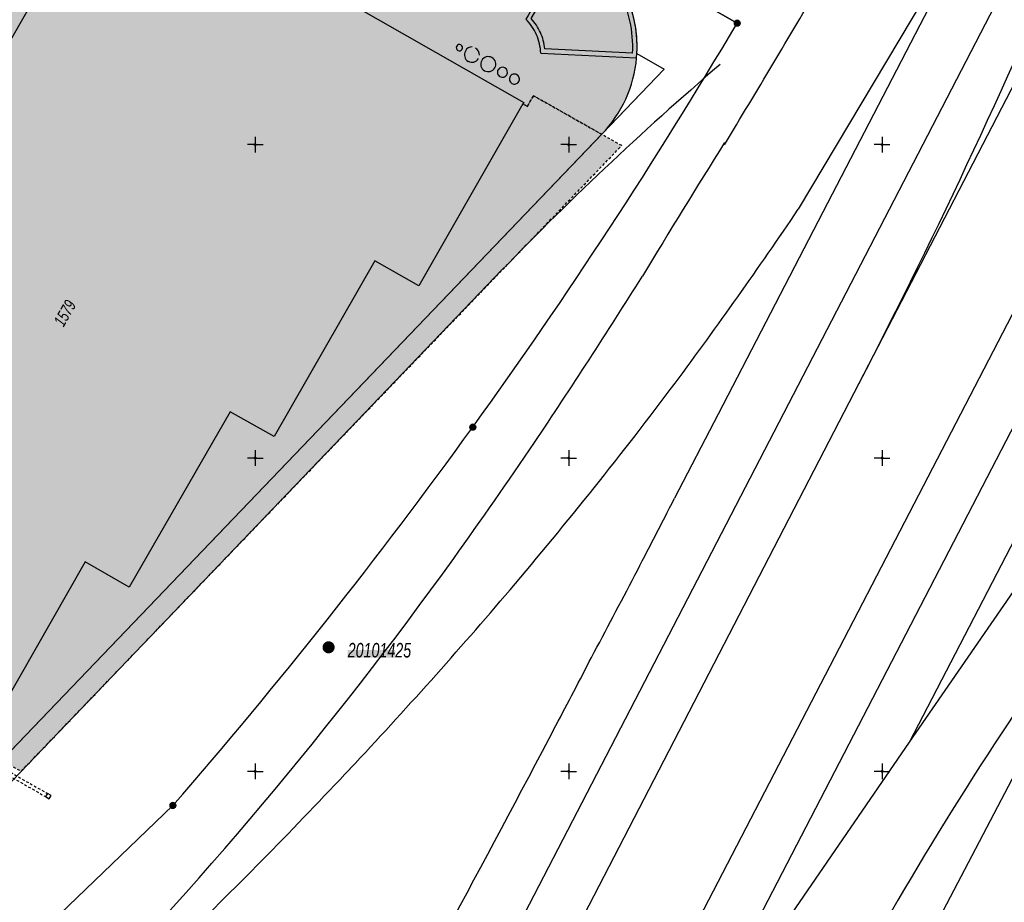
# Model space of a CAD drawing. Header units: metres. Extents: x 2695560 to 2696939, y 1260491 to 1262050.
# Tile 111 of 256: x 2696232 to 2696311, y 1260814 to 1260885. Entities that reach past the tile are written whole.
import ezdxf

# ---------------------------------------------------------------- set-up
doc = ezdxf.new("R2010")
doc.units = ezdxf.units.M
doc.linetypes.add('AUSGEZOGEN', pattern=[0])
doc.linetypes.add('VERDECKT2_S2', pattern=[0.36, 0.2, -0.16])
for name, color, linetype in [('XR$1$AV_Flächen (EO)', 7, 'AUSGEZOGEN'), ('XR$1$AV_Gebäudeflächen (BB)', 7, 'AUSGEZOGEN'), ('XR$1$AV_Gebäudeflächen (EO)', 7, 'AUSGEZOGEN'), ('XR$1$AV_Gebäudeflächen ut.', 7, 'AUSGEZOGEN'), ('XR$1$AV_Grenzpunkte', 7, 'AUSGEZOGEN'), ('XR$1$AV_Koordinatennetzpunkte', 7, 'AUSGEZOGEN'), ('XR$1$AV_Lagefixpunkt-Nr.', 7, 'AUSGEZOGEN'), ('XR$1$AV_Lagefixpunkte', 7, 'AUSGEZOGEN'), ('XR$1$AV_Linien (BB)', 7, 'AUSGEZOGEN'), ('XR$1$AV_Linien (EO)', 7, 'AUSGEZOGEN'), ('XR$1$AV_Versicherung-Nr.', 7, 'AUSGEZOGEN'), ('XR$1$Liegenschaftsgrenzen', 7, 'AUSGEZOGEN'), ('XR$1$PFAV', 255, 'AUSGEZOGEN')]:
    doc.layers.add(name, color=color, linetype=linetype)
doc.styles.add('ARIAL', font='arial.ttf')

# ---------------------------------------------------------------- blocks, each defined once
blk = doc.blocks.new('COMPLEXOBJECT_243')
at = {"layer": 'XR$1$AV_Linien (BB)', "color": 7, "linetype": 'AUSGEZOGEN', "transparency": 33554687}
for points in [[(6245.455, 10908.394), (6245.862, 10908.094), (6246.037, 10908.397), (6275.34, 10891.54)], [(6280.443, 10882.264), (6282.615, 10881.021), (6277.632, 10875.824), (6219.422, 10815.109), (6218.975, 10814.643), (6218.224, 10815.364), (6217.721, 10815.234)]]:
    blk.add_lwpolyline(points, dxfattribs=at)
for centre, radius, start, end in [((6270.55, 10882.906), 9.873, 27.95095, 60.98083), ((6270.459, 10882.811), 9.999, 356.86645, 28.18886)]:
    blk.add_arc(centre, radius, start, end, dxfattribs=at)
blk = doc.blocks.new('COMPLEXOBJECT_276')
at = {"layer": 'XR$1$AV_Linien (BB)', "color": 7, "linetype": 'AUSGEZOGEN', "transparency": 33554687}
for points in [[(6288.439, 10884.697), (6284.748, 10886.813), (6293.764, 10897.986), (6293.917, 10897.91), (6301.963, 10908.461), (6301.818, 10908.573), (6302.061, 10908.95)], [(6228.27, 10807.997), (6231.62, 10810.93), (6243.44, 10822.28)]]:
    blk.add_lwpolyline(points, dxfattribs=at)
for centre, radius, start, end in [((5922.232, 11101.256), 425.447, 324.21336, 329.40174), ((5922.816, 11100.846), 424.733, 319.01511, 324.21221)]:
    blk.add_arc(centre, radius, start, end, dxfattribs=at)
blk = doc.blocks.new('COMPLEXOBJECT_816')
at = {"layer": 'XR$1$AV_Flächen (EO)', "color": 7, "linetype": 'AUSGEZOGEN', "transparency": 33554687}
for centre, radius, start, end in [((6270.55, 10882.906), 9.873, 27.95095, 60.98083), ((6270.429, 10882.804), 10.028, 355.04457, 28.14179)]:
    blk.add_arc(centre, radius, start, end, dxfattribs=at)
blk = doc.blocks.new('COMPLEXOBJECT_867')
at = {"layer": 'XR$1$AV_Flächen (EO)', "color": 7, "linetype": 'AUSGEZOGEN', "transparency": 33554687}
blk.add_line((6272.767, 10882.306), (6280.42, 10881.938), dxfattribs=at)
blk.add_lwpolyline([(6275.34, 10891.54), (6275.165, 10891.237), (6271.76, 10885.314), (6271.58, 10885.002)], dxfattribs=at)
for centre, radius, start, end in [((6270.451, 10882.809), 10.007, 28.17721, 60.75457), ((6270.457, 10882.81), 10.001, 354.99819, 28.18817), ((6268.906, 10882.214), 3.863, 23.78569, 46.19835), ((6268.909, 10882.217), 3.859, 1.31751, 23.75666)]:
    blk.add_arc(centre, radius, start, end, dxfattribs=at)
blk = doc.blocks.new('COMPLEXOBJECT_868')
at = {"layer": 'XR$1$AV_Flächen (EO)', "color": 7, "linetype": 'AUSGEZOGEN', "transparency": 33554687}
for p, q in [((6272.015, 10885.057), (6275.468, 10891.06)), ((6280.095, 10882.304), (6273.097, 10882.641))]:
    blk.add_line(p, q, dxfattribs=at)
for centre, radius, start, end in [((6270.463, 10882.82), 9.641, 27.82201, 58.72283), ((6270.462, 10882.81), 9.646, 356.99353, 27.87535), ((6268.913, 10882.218), 4.205, 24.11102, 42.46331), ((6268.911, 10882.216), 4.207, 5.79319, 24.12471)]:
    blk.add_arc(centre, radius, start, end, dxfattribs=at)
blk = doc.blocks.new('COMPLEXOBJECT_982')
at = {"layer": 'XR$1$AV_Linien (EO)', "color": 7, "linetype": 'AUSGEZOGEN', "transparency": 33554687}
blk.add_line((6225.255, 10818.65), (6269.089, 10864.39), dxfattribs=at)
blk.add_arc((6449.733, 10691.263), 250.21, 130.54973, 136.21715, dxfattribs=at)
blk = doc.blocks.new('COMPLEXOBJECT_1018')
at = {"layer": 'XR$1$AV_Linien (EO)', "color": 7, "linetype": 'AUSGEZOGEN', "transparency": 33554687}
for p, q in [((6320.859, 10844.469), (6311.87, 10831.563)), ((6294.642, 10802.79), (6279.411, 10773.816))]:
    blk.add_line(p, q, dxfattribs=at)
blk.add_arc((6555.907, 10665.9), 294.954, 145.82966, 152.34772, dxfattribs=at)
blk = doc.blocks.new('COMPLEXOBJECT_1019')
at = {"layer": 'XR$1$AV_Linien (EO)', "color": 7, "linetype": 'AUSGEZOGEN', "transparency": 33554687}
blk.add_line((6319.39, 10902.455), (6315.702, 10893.6), dxfattribs=at)
for centre, radius, start, end in [((6781.201, 10710.155), 500.248, 152.63175, 157.39294), ((5853.854, 11085.929), 500.294, 332.63069, 337.39149)]:
    blk.add_arc(centre, radius, start, end, dxfattribs=at)
blk = doc.blocks.new('COMPLEXOBJECT_1035')
at = {"layer": 'XR$1$AV_Linien (EO)', "color": 7, "linetype": 'AUSGEZOGEN', "transparency": 33554687}
for centre, radius, start, end in [((6266.287, 10882.739), 0.251, 150.43139, 240.07885), ((6266.285, 10882.742), 0.248, 59.75317, 150.75707), ((6266.286, 10882.739), 0.25, 240.28613, 330.22411), ((6266.286, 10882.739), 0.25, 330.28613, 60.22411)]:
    blk.add_arc(centre, radius, start, end, dxfattribs=at)
blk = doc.blocks.new('COMPLEXOBJECT_1058')
at = {"layer": 'XR$1$AV_Linien (EO)', "color": 7, "linetype": 'AUSGEZOGEN', "transparency": 33554687}
for start, end in [(150.35659, 240.2248), (60.1084, 150.36638), (330.16153, 60.17104), (240.16153, 330.17104)]:
    blk.add_arc((6270.669, 10880.231), 0.4, start, end, dxfattribs=at)
blk = doc.blocks.new('COMPLEXOBJECT_1059')
at = {"layer": 'XR$1$AV_Linien (EO)', "color": 7, "linetype": 'AUSGEZOGEN', "transparency": 33554687}
for centre, radius, start, end in [((6269.713, 10880.777), 0.399, 150.1113, 240.4167), ((6269.715, 10880.776), 0.401, 60.44474, 150.08325), ((6269.713, 10880.778), 0.401, 330.25192, 60.08065), ((6269.714, 10880.775), 0.398, 240.11413, 330.46726)]:
    blk.add_arc(centre, radius, start, end, dxfattribs=at)
blk = doc.blocks.new('COMPLEXOBJECT_1061')
at = {"layer": 'XR$1$AV_Linien (EO)', "color": 7, "linetype": 'AUSGEZOGEN', "transparency": 33554687}
for centre, radius, start, end in [((6268.587, 10881.423), 0.601, 150.29963, 240.16325), ((6268.586, 10881.423), 0.6, 60.23912, 150.22376), ((6268.586, 10881.423), 0.6, 330.23912, 60.22376), ((6268.586, 10881.424), 0.601, 240.29963, 330.16325)]:
    blk.add_arc(centre, radius, start, end, dxfattribs=at)
blk = doc.blocks.new('COMPLEXOBJECT_1062')
at = {"layer": 'XR$1$AV_Linien (EO)', "color": 7, "linetype": 'AUSGEZOGEN', "transparency": 33554687}
for centre, radius, start, end in [((6267.285, 10882.168), 0.601, 150.29963, 240.16325), ((6267.262, 10882.252), 0.543, 85.36288, 156.75066), ((6267.284, 10882.168), 0.6, 240.23912, 330.22376)]:
    blk.add_arc(centre, radius, start, end, dxfattribs=at)
blk = doc.blocks.new('COMPLEXOBJECT_1063')
at = {"layer": 'XR$1$AV_Linien (EO)', "color": 7, "linetype": 'AUSGEZOGEN', "transparency": 33554687}
blk.add_lwpolyline([(6309.238, 10896.597), (6294.896, 10868.906), (6286.918, 10853.496), (6283.447, 10846.796)], dxfattribs=at)
for centre, radius, start, end in [((-1617.645, 14913.553), 8886.269, 332.7201341, 332.7647478), ((2897.538, 12620.79), 3822.545, 332.133709, 332.244708), ((4197.578, 11915.594), 2343.694, 332.369372, 332.519241), ((4515.208, 11754.717), 1987.683, 331.159318, 332.23166), ((4016.07, 12032.489), 2558.902, 330.96651, 331.102302)]:
    blk.add_arc(centre, radius, start, end, dxfattribs=at)
blk = doc.blocks.new('COMPLEXOBJECT_1064')
at = {"layer": 'XR$1$AV_Linien (EO)', "color": 7, "linetype": 'AUSGEZOGEN', "transparency": 33554687}
for centre, radius, start, end in [((5931.594, 11131.77), 447.48, 314.31246, 316.75711), ((5919.389, 11144.38), 465.029, 313.07115, 314.30322), ((5795.614, 11284.264), 651.762, 312.413818, 312.621943)]:
    blk.add_arc(centre, radius, start, end, dxfattribs=at)
blk = doc.blocks.new('COMPLEXOBJECT_1065')
at = {"layer": 'XR$1$AV_Linien (EO)', "color": 7, "linetype": 'AUSGEZOGEN', "transparency": 33554687}
for centre, radius, start, end in [((6799.754, 10552.725), 605.336, 147.815028, 148.999366), ((5771.67, 11185.455), 601.922, 326.270781, 327.777111), ((5939.601, 11076.336), 401.675, 324.30971, 325.91482), ((5999.532, 11033.359), 327.928, 315.61858, 324.29941)]:
    blk.add_arc(centre, radius, start, end, dxfattribs=at)
blk = doc.blocks.new('COMPLEXOBJECT_1114')
at = {"layer": 'XR$1$AV_Linien (EO)', "color": 7, "linetype": 'AUSGEZOGEN', "transparency": 33554687}
blk.add_line((6306.359, 10906.656), (6295.099, 10887.877), dxfattribs=at)
blk.add_arc((5254.728, 11499.008), 1206.588, 328.856809, 329.569314, dxfattribs=at)
blk = doc.blocks.new('COMPLEXOBJECT_1148')
at = {"layer": 'XR$1$AV_Linien (EO)', "color": 7, "linetype": 'AUSGEZOGEN', "transparency": 33554687}
blk.add_line((6309.238, 10896.597), (6293.314, 10869.84), dxfattribs=at)
for centre, radius, start, end in [((5960.196, 11095.438), 402.321, 323.47409, 325.89293), ((6002.467, 11066.826), 351.33, 319.67661, 323.12073), ((5964.166, 11100.248), 402.158, 316.84852, 319.57733)]:
    blk.add_arc(centre, radius, start, end, dxfattribs=at)
blk = doc.blocks.new('COMPLEXOBJECT_1378')
at = {"layer": 'XR$1$Liegenschaftsgrenzen', "color": 7, "linetype": 'AUSGEZOGEN', "transparency": 33554687}
blk.add_line((6284.748, 10886.813), (6288.439, 10884.697), dxfattribs=at)
blk.add_lwpolyline([(6243.44, 10822.28), (6231.62, 10810.93), (6225.777, 10805.814)], dxfattribs=at)
for centre, radius, start, end in [((5922.232, 11101.256), 425.447, 324.21336, 329.40174), ((5922.816, 11100.846), 424.733, 319.01511, 324.21221)]:
    blk.add_arc(centre, radius, start, end, dxfattribs=at)
blk = doc.blocks.new('BWAV1')
at = {"layer": 'XR$1$PFAV', "transparency": 33554687}
blk.add_hatch(color=7, dxfattribs=at).paths.add_polyline_path([(0.67, 0), (0.66, 0.13), (0.62, 0.26), (0.55, 0.38), (0.46, 0.49), (0.35, 0.57), (0.23, 0.63), (0.1, 0.66), (-0.03, 0.67), (-0.17, 0.65), (-0.3, 0.6), (-0.41, 0.53), (-0.51, 0.44), (-0.59, 0.33), (-0.64, 0.2), (-0.67, 0.07), (-0.67, -0.07), (-0.64, -0.2), (-0.59, -0.33), (-0.51, -0.44), (-0.41, -0.53), (-0.3, -0.6), (-0.17, -0.65), (-0.03, -0.67), (0.1, -0.66), (0.23, -0.63), (0.35, -0.57), (0.46, -0.49), (0.55, -0.38), (0.62, -0.26), (0.66, -0.13)])
at = {"color": 7, "transparency": 33554687}
for radius, start, end in [(0.5, 91.1948, 268.8052), (0.326, 91.1948, 268.8052), (0.5, 268.8052, 91.1948), (0.326, 268.8052, 91.1948)]:
    blk.add_arc((0, 0), radius, start, end, dxfattribs=at)
at = {"layer": 'XR$1$PFAV', "transparency": 33554687}
blk.add_circle((0, 0), 0.5, dxfattribs=at)
blk = doc.blocks.new('BAV15')
at = {"layer": 'XR$1$PFAV', "transparency": 33554687}
blk.add_hatch(color=7, dxfattribs=at).paths.add_polyline_path([(0.5, 0), (0.49, 0.1), (0.46, 0.2), (0.41, 0.29), (0.34, 0.36), (0.26, 0.42), (0.17, 0.47), (0.08, 0.49), (-0.03, 0.5), (-0.13, 0.48), (-0.22, 0.45), (-0.31, 0.4), (-0.38, 0.33), (-0.44, 0.24), (-0.48, 0.15), (-0.5, 0.05), (-0.5, -0.05), (-0.48, -0.15), (-0.44, -0.24), (-0.38, -0.33), (-0.31, -0.4), (-0.22, -0.45), (-0.13, -0.48), (-0.03, -0.5), (0.08, -0.49), (0.17, -0.47), (0.26, -0.42), (0.34, -0.36), (0.41, -0.29), (0.46, -0.2), (0.49, -0.1)])
at = {"color": 7, "transparency": 33554687}
for start, end in [(90, 270), (270, 90)]:
    blk.add_arc((0, 0), 0.5, start, end, dxfattribs=at)
at = {"layer": 'XR$1$PFAV', "transparency": 33554687}
blk.add_circle((0, 0), 0.5, dxfattribs=at)
blk = doc.blocks.new('BAV2041')
at = {"color": 7, "transparency": 33554687}
for p, q in [((-0.05, 0), (-0.5, 0)), ((0, 0.5), (0, 0.05)), ((0.05, 0), (0.5, 0)), ((0, -0.05), (0, -0.5))]:
    blk.add_line(p, q, dxfattribs=at)
blk.add_circle((0, 0), 0.05, dxfattribs=at)
for start, end in [(90, 270), (270, 90)]:
    blk.add_arc((0, 0), 0.05, start, end, dxfattribs=at)

msp = doc.modelspace()

# ---------------------------------------------------------------- hatches: boundary and pattern name
at = {"transparency": 33554687}
for points in [[(2696231.825, 1260866.911), (2696231.564, 1260866.456), (2696241.885, 1260860.541), (2696242.146, 1260860.996)], [(2696258.351, 1260834.484), (2696258.351, 1260833.881), (2696262.158, 1260833.881), (2696262.158, 1260834.484)]]:
    msp.add_hatch(color=7, dxfattribs=at).paths.add_polyline_path(points)
at = {"layer": 'XR$1$AV_Gebäudeflächen (BB)', "true_color": 0xd2d2d2, "transparency": 33554687}
msp.add_hatch(color=254, dxfattribs=at).paths.add_polyline_path([(2696240.922, 1260839.511), (2696248.966, 1260853.508), (2696252.481, 1260851.519), (2696260.518, 1260865.541), (2696264.019, 1260863.534), (2696272.327, 1260878.061), (2696272.346, 1260878.093), (2696272.392, 1260878.174), (2696256.009, 1260887.542), (2696255.949, 1260887.438), (2696255.89, 1260887.334), (2696255.829, 1260887.228), (2696253.524, 1260888.549), (2696252.152, 1260886.155), (2696237.873, 1260894.339), (2696208.484, 1260843.065), (2696212.24, 1260840.912), (2696210.87, 1260838.523), (2696213.186, 1260837.195), (2696213.058, 1260836.971), (2696213.003, 1260836.876), (2696229.382, 1260827.488), (2696229.457, 1260827.618), (2696237.423, 1260841.517)])
at = {"layer": 'XR$1$AV_Gebäudeflächen (EO)', "true_color": 0xebebeb, "transparency": 33554687}
for points in [[(2696208.484, 1260843.065), (2696237.873, 1260894.339), (2696252.152, 1260886.155), (2696253.524, 1260888.549), (2696255.829, 1260887.228), (2696255.89, 1260887.334), (2696255.949, 1260887.438), (2696255.576, 1260887.652), (2696256.083, 1260888.537), (2696234.629, 1260900.786), (2696201.306, 1260842.591), (2696212.192, 1260836.326), (2696212.685, 1260837.185), (2696213.058, 1260836.971), (2696213.186, 1260837.195), (2696210.87, 1260838.523), (2696212.24, 1260840.912)], [(2696232.326, 1260824.837), (2696280.196, 1260874.732), (2696278.602, 1260875.634), (2696273.161, 1260878.713), (2696272.675, 1260877.863), (2696272.327, 1260878.061), (2696264.019, 1260863.534), (2696260.518, 1260865.541), (2696252.481, 1260851.519), (2696248.966, 1260853.508), (2696240.922, 1260839.511), (2696237.423, 1260841.517), (2696229.457, 1260827.618), (2696229.838, 1260827.399), (2696229.336, 1260826.523), (2696229.993, 1260826.145), (2696230.742, 1260825.714), (2696232.305, 1260824.815)]]:
    msp.add_hatch(color=7, dxfattribs=at).paths.add_polyline_path(points)
at = {"layer": 'XR$1$AV_Gebäudeflächen ut.', "true_color": 0xf5f5f5, "transparency": 33554687}
msp.add_hatch(color=7, dxfattribs=at).paths.add_polyline_path([(2696201.306, 1260842.591), (2696234.629, 1260900.786), (2696256.083, 1260888.537), (2696255.576, 1260887.652), (2696255.949, 1260887.438), (2696256.009, 1260887.542), (2696272.392, 1260878.174), (2696272.346, 1260878.093), (2696272.327, 1260878.061), (2696272.675, 1260877.863), (2696273.161, 1260878.713), (2696278.602, 1260875.634), (2696278.754, 1260875.794), (2696278.902, 1260875.958), (2696279.047, 1260876.125), (2696279.188, 1260876.295), (2696279.325, 1260876.469), (2696279.459, 1260876.645), (2696279.588, 1260876.824), (2696279.714, 1260877.006), (2696279.835, 1260877.191), (2696279.953, 1260877.378), (2696280.066, 1260877.568), (2696280.175, 1260877.76), (2696280.28, 1260877.955), (2696280.38, 1260878.151), (2696280.476, 1260878.35), (2696280.568, 1260878.552), (2696280.655, 1260878.755), (2696280.738, 1260878.96), (2696280.816, 1260879.166), (2696280.89, 1260879.375), (2696280.959, 1260879.585), (2696281.024, 1260879.796), (2696281.083, 1260880.009), (2696281.138, 1260880.223), (2696281.189, 1260880.438), (2696281.234, 1260880.654), (2696281.275, 1260880.872), (2696281.311, 1260881.09), (2696281.342, 1260881.309), (2696281.368, 1260881.528), (2696281.39, 1260881.748), (2696281.404, 1260881.934), (2696281.415, 1260882.121), (2696281.423, 1260882.308), (2696281.427, 1260882.494), (2696281.427, 1260882.681), (2696281.424, 1260882.868), (2696281.418, 1260883.055), (2696281.408, 1260883.241), (2696281.394, 1260883.428), (2696281.378, 1260883.614), (2696281.357, 1260883.8), (2696281.333, 1260883.985), (2696281.306, 1260884.17), (2696281.275, 1260884.354), (2696281.241, 1260884.538), (2696281.204, 1260884.721), (2696281.163, 1260884.903), (2696281.118, 1260885.085), (2696281.071, 1260885.265), (2696281.02, 1260885.445), (2696280.965, 1260885.624), (2696280.907, 1260885.802), (2696280.846, 1260885.978), (2696280.782, 1260886.154), (2696280.714, 1260886.328), (2696280.644, 1260886.501), (2696280.57, 1260886.672), (2696280.492, 1260886.843), (2696280.412, 1260887.011), (2696280.329, 1260887.178), (2696280.242, 1260887.344), (2696280.154, 1260887.505), (2696280.064, 1260887.665), (2696279.97, 1260887.823), (2696279.874, 1260887.979), (2696279.775, 1260888.134), (2696279.672, 1260888.286), (2696279.568, 1260888.437), (2696279.46, 1260888.586), (2696279.349, 1260888.732), (2696279.236, 1260888.877), (2696279.12, 1260889.019), (2696279.002, 1260889.159), (2696278.88, 1260889.297), (2696278.757, 1260889.433), (2696278.631, 1260889.567), (2696278.502, 1260889.698), (2696278.371, 1260889.826), (2696278.238, 1260889.952), (2696278.102, 1260890.076), (2696277.964, 1260890.197), (2696277.824, 1260890.316), (2696277.681, 1260890.431), (2696277.537, 1260890.545), (2696277.39, 1260890.655), (2696277.242, 1260890.763), (2696277.091, 1260890.868), (2696276.938, 1260890.97), (2696276.784, 1260891.07), (2696276.628, 1260891.166), (2696276.47, 1260891.259), (2696276.31, 1260891.35), (2696276.015, 1260891.507), (2696275.714, 1260891.655), (2696275.408, 1260891.792), (2696275.099, 1260891.919), (2696274.784, 1260892.035), (2696274.467, 1260892.14), (2696274.145, 1260892.235), (2696273.821, 1260892.318), (2696273.494, 1260892.391), (2696273.165, 1260892.452), (2696272.834, 1260892.503), (2696272.502, 1260892.542), (2696272.168, 1260892.569), (2696271.834, 1260892.586), (2696271.499, 1260892.591), (2696271.164, 1260892.584), (2696270.83, 1260892.567), (2696270.496, 1260892.538), (2696270.164, 1260892.498), (2696269.833, 1260892.446), (2696269.504, 1260892.384), (2696269.178, 1260892.31), (2696268.854, 1260892.225), (2696268.533, 1260892.129), (2696268.215, 1260892.023), (2696267.902, 1260891.905), (2696267.592, 1260891.778), (2696267.287, 1260891.639), (2696266.987, 1260891.491), (2696266.692, 1260891.332), (2696266.403, 1260891.164), (2696263.941, 1260893.513), (2696260.481, 1260895.519), (2696246.924, 1260903.275), (2696244.84, 1260904.468), (2696223.804, 1260916.502), (2696219.711, 1260909.354), (2696224.499, 1260906.61), (2696204.206, 1260871.151), (2696199.41, 1260873.9), (2696188.718, 1260855.228), (2696184.957, 1260857.382), (2696178.453, 1260845.854), (2696177.659, 1260844.827), (2696208.691, 1260819.408), (2696212.019, 1260816.677), (2696212.126, 1260816.589), (2696212.235, 1260816.502), (2696212.345, 1260816.418), (2696212.456, 1260816.335), (2696212.569, 1260816.255), (2696212.684, 1260816.177), (2696212.799, 1260816.1), (2696212.917, 1260816.026), (2696213.035, 1260815.954), (2696213.155, 1260815.884), (2696213.276, 1260815.816), (2696213.398, 1260815.75), (2696213.521, 1260815.687), (2696213.646, 1260815.626), (2696213.771, 1260815.567), (2696213.898, 1260815.51), (2696214.025, 1260815.455), (2696214.154, 1260815.403), (2696214.283, 1260815.353), (2696214.413, 1260815.306), (2696214.545, 1260815.26), (2696214.676, 1260815.217), (2696214.809, 1260815.177), (2696214.942, 1260815.139), (2696215.076, 1260815.103), (2696215.211, 1260815.069), (2696215.346, 1260815.039), (2696215.482, 1260815.01), (2696215.618, 1260814.984), (2696215.755, 1260814.96), (2696215.892, 1260814.939), (2696215.982, 1260814.926), (2696216.072, 1260814.915), (2696216.162, 1260814.905), (2696216.253, 1260814.895), (2696216.343, 1260814.887), (2696216.434, 1260814.88), (2696216.524, 1260814.873), (2696216.615, 1260814.868), (2696216.706, 1260814.864), (2696216.797, 1260814.861), (2696216.888, 1260814.859), (2696216.978, 1260814.859), (2696217.069, 1260814.859), (2696217.16, 1260814.86), (2696217.251, 1260814.862), (2696217.342, 1260814.866), (2696217.432, 1260814.87), (2696217.523, 1260814.876), (2696217.614, 1260814.882), (2696217.704, 1260814.89), (2696217.795, 1260814.899), (2696217.885, 1260814.909), (2696217.975, 1260814.919), (2696218.065, 1260814.931), (2696218.155, 1260814.944), (2696218.245, 1260814.958), (2696218.335, 1260814.973), (2696218.424, 1260814.989), (2696218.513, 1260815.007), (2696218.602, 1260815.025), (2696218.691, 1260815.044), (2696218.732, 1260815.053), (2696218.773, 1260815.063), (2696218.814, 1260815.072), (2696218.854, 1260815.082), (2696218.895, 1260815.092), (2696218.936, 1260815.103), (2696218.976, 1260815.113), (2696219.017, 1260815.124), (2696219.057, 1260815.135), (2696219.098, 1260815.146), (2696219.138, 1260815.158), (2696219.179, 1260815.17), (2696219.219, 1260815.181), (2696219.259, 1260815.193), (2696219.299, 1260815.206), (2696219.339, 1260815.218), (2696219.379, 1260815.231), (2696219.419, 1260815.244), (2696219.459, 1260815.257), (2696219.499, 1260815.271), (2696219.538, 1260815.284), (2696219.578, 1260815.298), (2696219.617, 1260815.312), (2696219.657, 1260815.326), (2696219.696, 1260815.341), (2696219.736, 1260815.355), (2696219.775, 1260815.37), (2696219.814, 1260815.385), (2696219.853, 1260815.401), (2696219.892, 1260815.416), (2696219.931, 1260815.432), (2696220.017, 1260815.467), (2696220.103, 1260815.503), (2696220.188, 1260815.539), (2696220.273, 1260815.577), (2696220.357, 1260815.616), (2696220.441, 1260815.656), (2696220.524, 1260815.697), (2696220.607, 1260815.739), (2696220.69, 1260815.782), (2696220.772, 1260815.825), (2696220.853, 1260815.87), (2696220.934, 1260815.916), (2696221.014, 1260815.963), (2696221.094, 1260816.011), (2696221.173, 1260816.059), (2696221.251, 1260816.109), (2696221.329, 1260816.16), (2696221.406, 1260816.211), (2696221.483, 1260816.263), (2696221.559, 1260816.317), (2696221.634, 1260816.371), (2696221.709, 1260816.426), (2696221.783, 1260816.482), (2696221.856, 1260816.539), (2696221.929, 1260816.597), (2696222.001, 1260816.656), (2696222.072, 1260816.715), (2696222.143, 1260816.776), (2696222.213, 1260816.837), (2696222.282, 1260816.899), (2696222.35, 1260816.962), (2696222.421, 1260817.029), (2696222.492, 1260817.097), (2696222.561, 1260817.166), (2696222.63, 1260817.236), (2696222.698, 1260817.307), (2696222.765, 1260817.378), (2696222.831, 1260817.451), (2696222.896, 1260817.524), (2696222.96, 1260817.598), (2696223.023, 1260817.673), (2696223.085, 1260817.748), (2696223.146, 1260817.825), (2696223.207, 1260817.902), (2696223.266, 1260817.98), (2696223.324, 1260818.059), (2696223.382, 1260818.138), (2696223.438, 1260818.218), (2696223.493, 1260818.299), (2696223.548, 1260818.381), (2696223.601, 1260818.463), (2696223.653, 1260818.546), (2696223.704, 1260818.629), (2696223.754, 1260818.713), (2696223.803, 1260818.798), (2696223.851, 1260818.883), (2696223.898, 1260818.969), (2696223.944, 1260819.056), (2696223.989, 1260819.143), (2696224.032, 1260819.231), (2696224.075, 1260819.319), (2696224.116, 1260819.408), (2696225.014, 1260820.915), (2696229.993, 1260826.145), (2696229.336, 1260826.523), (2696229.838, 1260827.399), (2696229.457, 1260827.618), (2696229.382, 1260827.488), (2696213.003, 1260836.876), (2696213.058, 1260836.971), (2696212.685, 1260837.185), (2696212.192, 1260836.326)])

# ---------------------------------------------------------------- linework, layer by layer
at = {"layer": 'XR$1$AV_Flächen (EO)', "color": 7, "linetype": 'AUSGEZOGEN', "transparency": 33554687}
for points in [[(2696208.484, 1260843.065), (2696237.873, 1260894.339), (2696252.152, 1260886.155), (2696253.524, 1260888.549), (2696255.829, 1260887.228), (2696255.89, 1260887.334), (2696255.949, 1260887.438)], [(2696255.949, 1260887.438), (2696256.009, 1260887.542), (2696272.392, 1260878.174), (2696272.346, 1260878.093), (2696272.327, 1260878.061)], [(2696272.327, 1260878.061), (2696264.019, 1260863.534), (2696260.518, 1260865.541), (2696252.481, 1260851.519), (2696248.966, 1260853.508), (2696240.922, 1260839.511), (2696237.423, 1260841.517), (2696229.457, 1260827.618)]]:
    msp.add_lwpolyline(points, dxfattribs=at)
at = {"layer": 'XR$1$AV_Flächen (EO)', "color": 7, "linetype": 'VERDECKT2_S2', "transparency": 33554687}
for points in [[(2696232.326, 1260824.837), (2696280.196, 1260874.732), (2696278.602, 1260875.634), (2696273.161, 1260878.713), (2696272.675, 1260877.863), (2696272.327, 1260878.061)], [(2696272.327, 1260878.061), (2696272.675, 1260877.863), (2696273.161, 1260878.713), (2696278.602, 1260875.634)], [(2696229.457, 1260827.618), (2696229.838, 1260827.399), (2696229.336, 1260826.523), (2696229.993, 1260826.145), (2696230.742, 1260825.714), (2696232.305, 1260824.815), (2696232.326, 1260824.837)]]:
    msp.add_lwpolyline(points, dxfattribs=at)
at = {"layer": 'XR$1$AV_Flächen (EO)', "color": 7, "linetype": 'AUSGEZOGEN', "transparency": 33554687}
msp.add_arc((2696271.391, 1260882.615), 10.037, 315.92889, 355.04489, dxfattribs=at)
at = {"layer": 'XR$1$AV_Linien (BB)', "color": 7, "linetype": 'AUSGEZOGEN', "transparency": 33554687}
msp.add_lwpolyline([(2696256.009, 1260887.542), (2696272.392, 1260878.174), (2696272.346, 1260878.093), (2696272.327, 1260878.061), (2696264.019, 1260863.534), (2696260.518, 1260865.541), (2696252.481, 1260851.519), (2696248.966, 1260853.508), (2696240.922, 1260839.511), (2696240.922, 1260839.511), (2696237.423, 1260841.517), (2696229.457, 1260827.618), (2696229.382, 1260827.488), (2696213.003, 1260836.876), (2696213.058, 1260836.971), (2696213.186, 1260837.195), (2696210.87, 1260838.523), (2696212.24, 1260840.912), (2696208.484, 1260843.065), (2696237.873, 1260894.339)], dxfattribs=at)
at = {"layer": 'XR$1$AV_Linien (EO)', "color": 7, "linetype": 'AUSGEZOGEN', "transparency": 33554687}
for p, q in [((2696303.159, 1260827.129), (2696323.728, 1260857.036)), ((2696299.116, 1260855.742), (2696262.511, 1260785.035)), ((2696283.766, 1260771.525), (2696321.829, 1260844.279)), ((2696283.901, 1260799.128), (2696303.159, 1260827.129))]:
    msp.add_line(p, q, dxfattribs=at)
at = {"layer": 'XR$1$AV_Linien (EO)', "color": 7, "linetype": 'VERDECKT2_S2', "transparency": 33554687}
for p, q in [((2696227.567, 1260826.628), (2696234.256, 1260822.796)), ((2696227.711, 1260826.879), (2696234.399, 1260823.047))]:
    msp.add_line(p, q, dxfattribs=at)
at = {"layer": 'XR$1$AV_Linien (EO)', "color": 7, "linetype": 'AUSGEZOGEN', "transparency": 33554687}
for points in [[(2696283.901, 1260799.128), (2696332.51, 1260892.973), (2696426.661, 1261074.741), (2696426.707, 1261074.831)], [(2696303.159, 1260827.129), (2696336.209, 1260890.947), (2696430.559, 1261073.133), (2696430.599, 1261073.21)], [(2696368.771, 1260990.289), (2696364.06, 1260981.189), (2696361.277, 1260975.813), (2696299.116, 1260855.742)], [(2696355.602, 1260946.669), (2696271.13, 1260783.667), (2696269.494, 1260780.511)], [(2696258.942, 1260787.38), (2696259.437, 1260788.343), (2696337.915, 1260939.933)], [(2696281.413, 1260882.074), (2696283.585, 1260880.831), (2696220.392, 1260814.919), (2696219.945, 1260814.453), (2696219.194, 1260815.174)]]:
    msp.add_lwpolyline(points, dxfattribs=at)
msp.add_lwpolyline([(2696234.399, 1260823.047), (2696234.256, 1260822.796), (2696234.551, 1260822.627), (2696234.695, 1260822.879), (2696234.399, 1260823.047)], close=True, dxfattribs=at)
msp.add_arc((2696268.251, 1260881.978), 0.601, 356.94253, 60.01673, dxfattribs=at)

# ---------------------------------------------------------------- block references
at = {"layer": 'XR$1$AV_Flächen (EO)', "color": 7, "linetype": 'AUSGEZOGEN', "lineweight": -3, "transparency": 33554687}
for name in ['COMPLEXOBJECT_867', 'COMPLEXOBJECT_868', 'COMPLEXOBJECT_816']:
    msp.add_blockref(name, (2690000.97, 1249999.81), dxfattribs=at)
at = {"layer": 'XR$1$AV_Grenzpunkte', "color": 7, "linetype": 'AUSGEZOGEN', "lineweight": -3, "transparency": 33554687, "xscale": 0.4549999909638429, "yscale": 0.4549999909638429}
for p in [(2696289.409, 1260884.507), (2696268.325, 1260852.278), (2696244.41, 1260822.09)]:
    msp.add_blockref('BAV15', p, dxfattribs=at)
at = {"layer": 'XR$1$AV_Koordinatennetzpunkte', "color": 7, "linetype": 'AUSGEZOGEN', "lineweight": -3, "transparency": 33554687, "xscale": 1.25, "yscale": 1.25}
for p in [(2696250.97, 1260874.81), (2696275.97, 1260874.81), (2696300.97, 1260874.81), (2696250.97, 1260849.81), (2696275.97, 1260849.81), (2696300.97, 1260849.81), (2696250.97, 1260824.81), (2696275.97, 1260824.81), (2696300.97, 1260824.81)]:
    msp.add_blockref('BAV2041', p, dxfattribs=at)
at = {"layer": 'XR$1$AV_Lagefixpunkte', "color": 7, "linetype": 'AUSGEZOGEN', "lineweight": -3, "transparency": 33554687, "xscale": 0.7199999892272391, "yscale": 0.7199999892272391}
msp.add_blockref('BWAV1', (2696256.823, 1260834.708, -1000), dxfattribs=at)
at = {"layer": 'XR$1$AV_Linien (BB)', "color": 7, "linetype": 'AUSGEZOGEN', "lineweight": -3, "transparency": 33554687}
for name in ['COMPLEXOBJECT_276', 'COMPLEXOBJECT_243']:
    msp.add_blockref(name, (2690000.97, 1249999.81), dxfattribs=at)
at = {"layer": 'XR$1$AV_Linien (EO)', "color": 7, "linetype": 'AUSGEZOGEN', "lineweight": -3, "transparency": 33554687}
for name in ['COMPLEXOBJECT_1019', 'COMPLEXOBJECT_1114', 'COMPLEXOBJECT_1063', 'COMPLEXOBJECT_1148', 'COMPLEXOBJECT_1035', 'COMPLEXOBJECT_1062', 'COMPLEXOBJECT_982', 'COMPLEXOBJECT_1061', 'COMPLEXOBJECT_1059', 'COMPLEXOBJECT_1058', 'COMPLEXOBJECT_1065', 'COMPLEXOBJECT_1018', 'COMPLEXOBJECT_1064']:
    msp.add_blockref(name, (2690000.97, 1249999.81), dxfattribs=at)
at = {"layer": 'XR$1$Liegenschaftsgrenzen', "color": 7, "linetype": 'AUSGEZOGEN', "lineweight": -3, "transparency": 33554687}
msp.add_blockref('COMPLEXOBJECT_1378', (2690000.97, 1249999.81), dxfattribs=at)

# ---------------------------------------------------------------- texts
at = {"layer": 'XR$1$AV_Lagefixpunkt-Nr.', "color": 7, "transparency": 33554687, "insert": (2696258.351, 1260833.881), "char_height": 1.1621, "width": 5.49745, "attachment_point": 7, "style": 'ARIAL'}
msp.add_mtext('\\A1;{\\fArial|i1|b0;\\H1.162102;\\W0.700000;\\C7;20101425}\\P', dxfattribs=at)
at = {"layer": 'XR$1$AV_Versicherung-Nr.', "color": 7, "transparency": 33554687, "insert": (2696235.794, 1260861.362), "char_height": 0.96842, "width": 2.45636, "attachment_point": 5, "rotation": 60.1146, "style": 'ARIAL'}
msp.add_mtext('\\A1;{\\fArial|i1|b0;\\H0.968418;\\W0.700000;\\C7;1579}\\P', dxfattribs=at)

doc.saveas('drawing.dxf')
